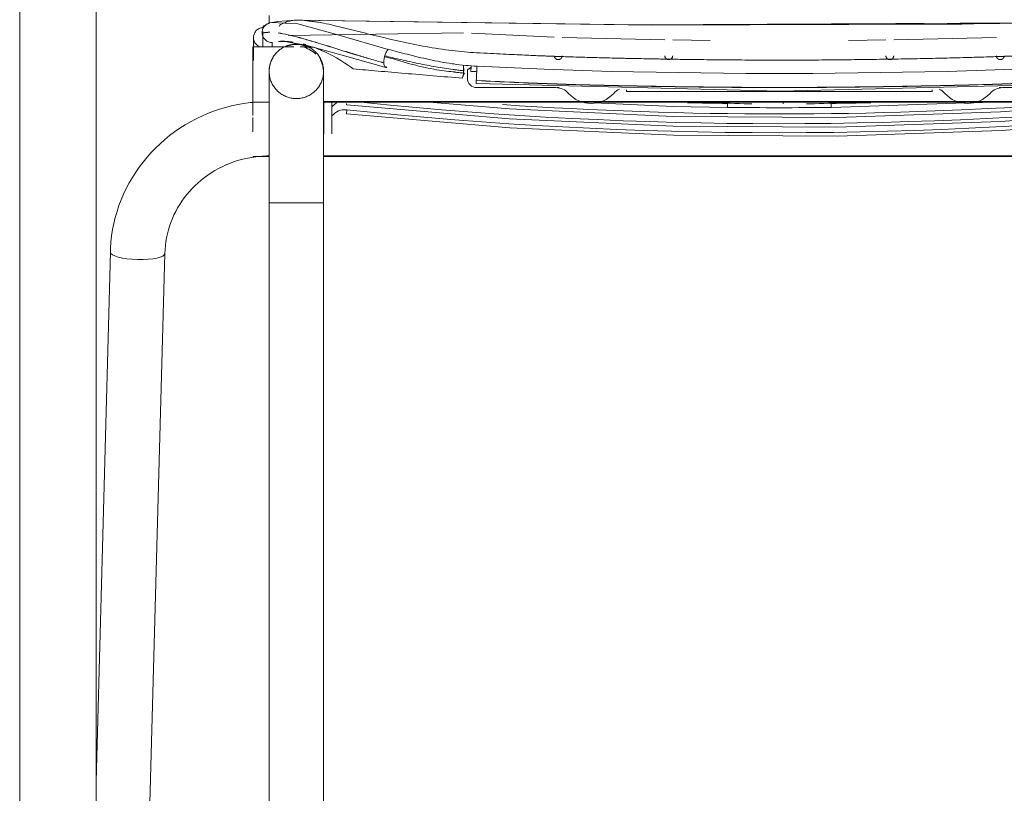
# Model space of a CAD drawing. Header units: metres. Extents: x 3.7 to 90.5, y -1.7 to 14.3.
# Tile 79 of 172: x 37.384 to 37.758, y 3.174 to 3.468. Entities that reach past the tile are written whole.
import ezdxf

# ---------------------------------------------------------------- set-up
doc = ezdxf.new("R2010")
doc.units = ezdxf.units.M
doc.layers.add('I-FURN', color=7, linetype='Continuous', lineweight=18)

# ---------------------------------------------------------------- blocks, each defined once
blk = doc.blocks.new('ConjuntoParaAlunoTamanho6 - CJA06_ConjuntoParaAlunoTamanho6-V7-Corte 1')
at = {"layer": 'I-FURN'}
for p, q in [((37.75463, 3.46652), (37.62054, 3.46583)), ((37.47297, 3.46111), (37.47295, 3.45754)), ((37.45075, 3.4048), (37.45189, 3.40586)), ((37.47889, 3.3982), (37.47889, 3.0202)), ((37.48028, 3.3982), (37.47889, 3.3982)), ((37.49959, 3.3982), (37.4982, 3.3982)), ((37.49959, 3.0202), (37.49959, 3.3982))]:
    blk.add_line(p, q, dxfattribs=at)
at = {"layer": 'I-FURN', "flags": 128}
for points in [[(37.47889, 3.46638), (37.47889, 3.46735), (37.47889, 3.46929), (37.47889, 3.46936)], [(37.74212, 3.46615), (37.73655, 3.46608), (37.62426, 3.46578)], [(37.47274, 3.43642), (37.47171, 3.43632), (37.46933, 3.436), (37.46697, 3.43558), (37.46462, 3.43507), (37.4623, 3.43448), (37.46, 3.43379), (37.45774, 3.43301), (37.4555, 3.43215), (37.4533, 3.4312), (37.45115, 3.43017), (37.44903, 3.42905), (37.44696, 3.42785), (37.44495, 3.42657), (37.44298, 3.42521), (37.44107, 3.42378), (37.43923, 3.42228), (37.43744, 3.4207), (37.43572, 3.41905), (37.43407, 3.41734), (37.43249, 3.41556), (37.43098, 3.41372), (37.42955, 3.41183), (37.42819, 3.40988), (37.42692, 3.40787), (37.42573, 3.40582), (37.42463, 3.40372), (37.42361, 3.40158), (37.42269, 3.3994), (37.42185, 3.39719), (37.4211, 3.39494), (37.42045, 3.39267), (37.41989, 3.39037), (37.41943, 3.38805), (37.41906, 3.38572), (37.41879, 3.38337), (37.41862, 3.38101), (37.41856, 3.37956)], [(37.46253, 3.41265), (37.46391, 3.41322), (37.46539, 3.41377)], [(37.47889, 3.41061), (37.47889, 3.40867), (37.47889, 3.4067), (37.47889, 3.40473), (37.47889, 3.40274), (37.47889, 3.40074), (37.47889, 3.39874), (37.47889, 3.3982)], [(37.49959, 3.3982), (37.49959, 3.4002), (37.49959, 3.4022), (37.49959, 3.40419), (37.49959, 3.40617), (37.49959, 3.40814), (37.49959, 3.41009), (37.49959, 3.41109)]]:
    blk.add_lwpolyline(points, dxfattribs=at)
at = {"layer": 'I-FURN'}
for points in [[(37.47297, 3.46084), (37.47294, 3.46133), (37.47308, 3.46232), (37.47383, 3.46361), (37.47502, 3.46452), (37.47599, 3.46477), (37.47647, 3.4648)], [(37.47294, 3.45754), (37.47295, 3.45864), (37.47296, 3.45974), (37.47297, 3.46084)], [(37.47298, 3.46079), (37.47296, 3.45971), (37.47295, 3.45862), (37.47294, 3.45754)], [(37.47547, 3.45752), (37.47501, 3.45768), (37.47416, 3.45818), (37.47326, 3.45935), (37.473, 3.46031), (37.47298, 3.46079)], [(37.47642, 3.46415), (37.47628, 3.46369), (37.47622, 3.4632), (37.47625, 3.46271)], [(37.47625, 3.46271), (37.47631, 3.46272), (37.47636, 3.46274), (37.47641, 3.46275)], [(37.47642, 3.4627), (37.47636, 3.46269), (37.47631, 3.46267), (37.47626, 3.46266)], [(37.47626, 3.46266), (37.47628, 3.46235), (37.47634, 3.46204), (37.47643, 3.46175)]]:
    blk.add_open_spline(points, degree=3, dxfattribs=at)
blk = doc.blocks.new('ConjuntoParaAlunoTamanho6 - CJA06_ConjuntoParaAlunoTamanho6-V11-Corte 1')
at = {"layer": 'I-FURN'}
for p, q in [((37.38412, 3.73726), (37.38412, 3.06245)), ((37.38412, 3.73726), (37.38412, 3.06245)), ((37.41312, 3.06263), (37.41312, 3.72893)), ((37.41312, 3.63085), (37.41312, 3.06263)), ((37.47906, 3.46657), (37.47872, 3.46646)), ((37.47297, 3.46111), (37.47293, 3.45234)), ((37.48615, 3.46187), (37.55274, 3.46286)), ((37.58724, 3.46117), (37.55574, 3.4627)), ((37.62924, 3.46015), (37.59024, 3.46106)), ((37.75524, 3.46106), (37.71624, 3.46015)), ((37.48824, 3.45754), (37.47274, 3.45754)), ((37.47274, 3.45754), (37.47274, 3.44695)), ((37.4951, 3.45754), (37.49064, 3.45754)), ((37.49557, 3.45739), (37.49231, 3.45739)), ((37.64645, 3.45994), (37.63224, 3.46011)), ((37.69903, 3.45994), (37.71324, 3.46011)), ((37.55274, 3.44694), (37.55274, 3.45024)), ((37.47274, 3.44695), (37.47274, 3.43654)), ((37.47889, 3.44808), (37.47889, 3.4345)), ((37.49959, 3.4345), (37.49959, 3.44808)), ((37.61466, 3.44051), (37.61466, 3.44115)), ((37.61466, 3.44051), (37.73082, 3.44051)), ((37.73082, 3.44115), (37.73082, 3.44051)), ((37.47274, 3.43684), (37.47274, 3.43139)), ((37.47274, 3.43654), (37.4789, 3.43654)), ((37.49958, 3.43669), (37.8459, 3.43669)), ((37.49958, 3.43654), (37.8459, 3.43654)), ((37.50274, 3.4347), (37.50274, 3.43654)), ((37.50274, 3.43127), (37.50274, 3.4347)), ((37.59684, 3.43654), (37.59923, 3.43643)), ((37.66116, 3.43586), (37.66235, 3.43586)), ((37.68313, 3.43586), (37.68432, 3.43586)), ((37.69248, 3.43451), (37.74344, 3.43617)), ((37.74533, 3.43623), (37.75463, 3.43654)), ((37.47274, 3.43062), (37.47274, 3.42631)), ((37.47274, 3.42631), (37.47274, 3.42517)), ((37.47274, 3.41589), (37.4789, 3.41589)), ((37.49958, 3.41604), (37.8459, 3.41604)), ((37.49958, 3.41589), (37.8459, 3.41589)), ((37.47889, 3.3982), (37.47889, 3.0202)), ((37.48924, 3.3982), (37.47889, 3.3982)), ((37.49959, 3.3982), (37.48924, 3.3982)), ((37.49959, 3.0202), (37.49959, 3.3982)), ((37.41856, 3.37956), (37.41312, 3.17835)), ((37.42958, 3.02156), (37.43925, 3.379))]:
    blk.add_line(p, q, dxfattribs=at)
at = {"layer": 'I-FURN', "flags": 128}
for points in [[(37.47889, 3.46638), (37.47889, 3.46735), (37.47889, 3.46929), (37.47889, 3.46936)], [(37.47906, 3.46657), (37.48151, 3.46704), (37.48194, 3.46708)], [(37.47988, 3.46671), (37.48979, 3.46626), (37.50498, 3.46213), (37.52412, 3.45654)], [(37.8635, 3.46709), (37.61934, 3.46582), (37.48889, 3.46759), (37.48203, 3.46709)], [(37.85679, 3.46763), (37.73655, 3.46608), (37.62426, 3.46578), (37.48867, 3.46762)], [(37.47889, 3.4482), (37.4789, 3.44862), (37.47892, 3.44903), (37.47897, 3.44944), (37.47902, 3.44985), (37.4791, 3.45026), (37.47919, 3.45066), (37.47929, 3.45106), (37.47942, 3.45146), (37.47955, 3.45185), (37.47971, 3.45224), (37.47988, 3.45261), (37.48006, 3.45298), (37.48026, 3.45335), (37.48047, 3.4537), (37.4807, 3.45405), (37.48094, 3.45439), (37.48119, 3.45471), (37.48146, 3.45503), (37.48174, 3.45533), (37.48203, 3.45563), (37.48233, 3.45591), (37.48265, 3.45618), (37.48297, 3.45644), (37.48331, 3.45668), (37.48365, 3.45691), (37.484, 3.45713), (37.48436, 3.45733), (37.48473, 3.45752), (37.48511, 3.45769), (37.48549, 3.45785), (37.48588, 3.45799), (37.48627, 3.45812), (37.48667, 3.45823), (37.48708, 3.45833), (37.48748, 3.4584), (37.48789, 3.45847), (37.4883, 3.45851), (37.48872, 3.45854), (37.48913, 3.45855), (37.48924, 3.45855)], [(37.48243, 3.45959), (37.48485, 3.45955), (37.49279, 3.45812), (37.50668, 3.45432), (37.52321, 3.4497)], [(37.48924, 3.45855), (37.48966, 3.45855), (37.49007, 3.45852), (37.49048, 3.45848), (37.49089, 3.45842), (37.4913, 3.45835), (37.4917, 3.45826), (37.4921, 3.45815), (37.4925, 3.45803), (37.49289, 3.45789), (37.49327, 3.45774), (37.49365, 3.45757), (37.49402, 3.45739), (37.49438, 3.45719), (37.49474, 3.45697), (37.49509, 3.45675), (37.49542, 3.45651), (37.49575, 3.45625), (37.49607, 3.45599), (37.49637, 3.45571), (37.49667, 3.45542), (37.49695, 3.45511), (37.49722, 3.4548), (37.49748, 3.45447), (37.49772, 3.45414), (37.49795, 3.4538), (37.49817, 3.45344), (37.49837, 3.45308), (37.49856, 3.45271), (37.49873, 3.45234), (37.49889, 3.45196), (37.49903, 3.45157), (37.49916, 3.45117), (37.49927, 3.45077), (37.49936, 3.45037), (37.49944, 3.44996), (37.4995, 3.44955), (37.49955, 3.44914), (37.49958, 3.44873), (37.49959, 3.44832), (37.49959, 3.4482)], [(37.59024, 3.45414), (37.59024, 3.45408), (37.59024, 3.45402), (37.59023, 3.45396), (37.59022, 3.4539), (37.59021, 3.45384), (37.5902, 3.45378), (37.59018, 3.45372), (37.59017, 3.45367), (37.59015, 3.45361), (37.59012, 3.45355), (37.5901, 3.4535), (37.59007, 3.45345), (37.59004, 3.45339), (37.59001, 3.45334), (37.58998, 3.45329), (37.58994, 3.45324), (37.58991, 3.4532), (37.58987, 3.45315), (37.58983, 3.45311), (37.58979, 3.45306), (37.58974, 3.45302), (37.5897, 3.45298), (37.58965, 3.45295), (37.5896, 3.45291), (37.58955, 3.45288), (37.5895, 3.45285), (37.58945, 3.45282), (37.58939, 3.45279), (37.58934, 3.45276), (37.58928, 3.45274), (37.58923, 3.45272), (37.58917, 3.4527), (37.58911, 3.45269), (37.58906, 3.45267), (37.589, 3.45266), (37.58894, 3.45265), (37.58888, 3.45265), (37.58882, 3.45264), (37.58876, 3.45264), (37.5887, 3.45264), (37.58864, 3.45264), (37.58858, 3.45265), (37.58852, 3.45266), (37.58846, 3.45267), (37.5884, 3.45268), (37.58834, 3.45269), (37.58828, 3.45271), (37.58823, 3.45273), (37.58817, 3.45275), (37.58812, 3.45278), (37.58806, 3.4528), (37.58801, 3.45283), (37.58796, 3.45286), (37.58791, 3.45289), (37.58786, 3.45293), (37.58781, 3.45296), (37.58776, 3.453), (37.58772, 3.45304), (37.58768, 3.45308), (37.58764, 3.45313), (37.5876, 3.45317), (37.58756, 3.45322), (37.58752, 3.45327), (37.58749, 3.45331), (37.58746, 3.45337), (37.58743, 3.45342), (37.5874, 3.45347), (37.58737, 3.45353), (37.58735, 3.45358), (37.58733, 3.45364), (37.58731, 3.45369), (37.58729, 3.45375), (37.58728, 3.45381), (37.58727, 3.45387), (37.58726, 3.45393), (37.58725, 3.45399), (37.58724, 3.45405), (37.58724, 3.45411), (37.58724, 3.45414)], [(37.63224, 3.45414), (37.63224, 3.45408), (37.63224, 3.45402), (37.63223, 3.45396), (37.63222, 3.4539), (37.63221, 3.45384), (37.6322, 3.45378), (37.63218, 3.45372), (37.63217, 3.45367), (37.63215, 3.45361), (37.63212, 3.45355), (37.6321, 3.4535), (37.63207, 3.45345), (37.63204, 3.45339), (37.63201, 3.45334), (37.63198, 3.45329), (37.63194, 3.45324), (37.63191, 3.4532), (37.63187, 3.45315), (37.63183, 3.45311), (37.63179, 3.45306), (37.63174, 3.45302), (37.6317, 3.45298), (37.63165, 3.45295), (37.6316, 3.45291), (37.63155, 3.45288), (37.6315, 3.45285), (37.63145, 3.45282), (37.63139, 3.45279), (37.63134, 3.45276), (37.63128, 3.45274), (37.63123, 3.45272), (37.63117, 3.4527), (37.63111, 3.45269), (37.63106, 3.45267), (37.631, 3.45266), (37.63094, 3.45265), (37.63088, 3.45265), (37.63082, 3.45264), (37.63076, 3.45264), (37.6307, 3.45264), (37.63064, 3.45264), (37.63058, 3.45265), (37.63052, 3.45266), (37.63046, 3.45267), (37.6304, 3.45268), (37.63034, 3.45269), (37.63028, 3.45271), (37.63023, 3.45273), (37.63017, 3.45275), (37.63012, 3.45278), (37.63006, 3.4528), (37.63001, 3.45283), (37.62996, 3.45286), (37.62991, 3.45289), (37.62986, 3.45293), (37.62981, 3.45296), (37.62976, 3.453), (37.62972, 3.45304), (37.62968, 3.45308), (37.62964, 3.45313), (37.6296, 3.45317), (37.62956, 3.45322), (37.62952, 3.45327), (37.62949, 3.45331), (37.62946, 3.45337), (37.62943, 3.45342), (37.6294, 3.45347), (37.62937, 3.45353), (37.62935, 3.45358), (37.62933, 3.45364), (37.62931, 3.45369), (37.62929, 3.45375), (37.62928, 3.45381), (37.62927, 3.45387), (37.62926, 3.45393), (37.62925, 3.45399), (37.62924, 3.45405), (37.62924, 3.45411), (37.62924, 3.45414)], [(37.71624, 3.45414), (37.71624, 3.45408), (37.71624, 3.45402), (37.71623, 3.45396), (37.71622, 3.4539), (37.71621, 3.45384), (37.7162, 3.45378), (37.71618, 3.45372), (37.71617, 3.45367), (37.71615, 3.45361), (37.71612, 3.45355), (37.7161, 3.4535), (37.71607, 3.45345), (37.71604, 3.45339), (37.71601, 3.45334), (37.71598, 3.45329), (37.71594, 3.45324), (37.71591, 3.4532), (37.71587, 3.45315), (37.71583, 3.45311), (37.71579, 3.45306), (37.71574, 3.45302), (37.7157, 3.45298), (37.71565, 3.45295), (37.7156, 3.45291), (37.71555, 3.45288), (37.7155, 3.45285), (37.71545, 3.45282), (37.71539, 3.45279), (37.71534, 3.45276), (37.71528, 3.45274), (37.71523, 3.45272), (37.71517, 3.4527), (37.71511, 3.45269), (37.71506, 3.45267), (37.715, 3.45266), (37.71494, 3.45265), (37.71488, 3.45265), (37.71482, 3.45264), (37.71476, 3.45264), (37.7147, 3.45264), (37.71464, 3.45264), (37.71458, 3.45265), (37.71452, 3.45266), (37.71446, 3.45267), (37.7144, 3.45268), (37.71434, 3.45269), (37.71428, 3.45271), (37.71423, 3.45273), (37.71417, 3.45275), (37.71412, 3.45278), (37.71406, 3.4528), (37.71401, 3.45283), (37.71396, 3.45286), (37.71391, 3.45289), (37.71386, 3.45293), (37.71381, 3.45296), (37.71376, 3.453), (37.71372, 3.45304), (37.71368, 3.45308), (37.71364, 3.45313), (37.7136, 3.45317), (37.71356, 3.45322), (37.71352, 3.45327), (37.71349, 3.45331), (37.71346, 3.45337), (37.71343, 3.45342), (37.7134, 3.45347), (37.71337, 3.45353), (37.71335, 3.45358), (37.71333, 3.45364), (37.71331, 3.45369), (37.71329, 3.45375), (37.71328, 3.45381), (37.71327, 3.45387), (37.71326, 3.45393), (37.71325, 3.45399), (37.71324, 3.45405), (37.71324, 3.45411), (37.71324, 3.45414)], [(37.75824, 3.45414), (37.75824, 3.45408), (37.75824, 3.45402), (37.75823, 3.45396), (37.75822, 3.4539), (37.75821, 3.45384), (37.7582, 3.45378), (37.75818, 3.45372), (37.75817, 3.45367), (37.75815, 3.45361), (37.75812, 3.45355), (37.7581, 3.4535), (37.75807, 3.45345), (37.75804, 3.45339), (37.75801, 3.45334), (37.75798, 3.45329), (37.75794, 3.45324), (37.75791, 3.4532), (37.75787, 3.45315), (37.75783, 3.45311), (37.75779, 3.45306), (37.75774, 3.45302), (37.7577, 3.45298), (37.75765, 3.45295), (37.7576, 3.45291), (37.75755, 3.45288), (37.7575, 3.45285), (37.75745, 3.45282), (37.75739, 3.45279), (37.75734, 3.45276), (37.75728, 3.45274), (37.75723, 3.45272), (37.75717, 3.4527), (37.75711, 3.45269), (37.75706, 3.45267), (37.757, 3.45266), (37.75694, 3.45265), (37.75688, 3.45265), (37.75682, 3.45264), (37.75676, 3.45264), (37.7567, 3.45264), (37.75664, 3.45264), (37.75658, 3.45265), (37.75652, 3.45266), (37.75646, 3.45267), (37.7564, 3.45268), (37.75634, 3.45269), (37.75628, 3.45271), (37.75623, 3.45273), (37.75617, 3.45275), (37.75612, 3.45278), (37.75606, 3.4528), (37.75601, 3.45283), (37.75596, 3.45286), (37.75591, 3.45289), (37.75586, 3.45293), (37.75581, 3.45296), (37.75576, 3.453), (37.75572, 3.45304), (37.75568, 3.45308), (37.75564, 3.45313), (37.7556, 3.45317), (37.75556, 3.45322), (37.75552, 3.45327), (37.75549, 3.45331), (37.75546, 3.45337), (37.75543, 3.45342), (37.7554, 3.45347), (37.75537, 3.45353), (37.75535, 3.45358), (37.75533, 3.45364), (37.75531, 3.45369), (37.75529, 3.45375), (37.75528, 3.45381), (37.75527, 3.45387), (37.75526, 3.45393), (37.75525, 3.45399), (37.75524, 3.45405), (37.75524, 3.45411), (37.75524, 3.45414)], [(37.55274, 3.44694), (37.55274, 3.44769), (37.55274, 3.44844), (37.55274, 3.44919), (37.55274, 3.44994)], [(37.55789, 3.45015), (37.58339, 3.44897), (37.60891, 3.44819), (37.63444, 3.4477), (37.65997, 3.44743), (37.68551, 3.44743), (37.71104, 3.4477), (37.73657, 3.44819), (37.76209, 3.44897), (37.7876, 3.45015)], [(37.47889, 3.4482), (37.47889, 3.44816), (37.47889, 3.44804), (37.47889, 3.44785), (37.47889, 3.44757), (37.47889, 3.44721), (37.47889, 3.44677), (37.47889, 3.44626), (37.47889, 3.44567), (37.47889, 3.445), (37.47889, 3.44426), (37.47889, 3.44344), (37.47889, 3.44255), (37.47889, 3.4416), (37.47889, 3.44057), (37.47889, 3.43947), (37.47889, 3.43831), (37.47889, 3.43708), (37.47889, 3.43579), (37.47889, 3.43445), (37.47889, 3.43304), (37.47889, 3.43158), (37.47889, 3.43006), (37.47889, 3.4285), (37.47889, 3.42688), (37.47889, 3.42522), (37.47889, 3.42352), (37.47889, 3.42177), (37.47889, 3.41999), (37.47889, 3.41817), (37.47889, 3.41632), (37.47889, 3.41444), (37.47889, 3.41254), (37.47889, 3.41061), (37.47889, 3.40867), (37.47889, 3.4067), (37.47889, 3.40473), (37.47889, 3.40274), (37.47889, 3.40074), (37.47889, 3.39874), (37.47889, 3.3982)], [(37.47889, 3.44808), (37.47889, 3.44818), (37.47889, 3.4482)], [(37.48924, 3.43785), (37.48883, 3.43786), (37.48841, 3.43789), (37.488, 3.43793), (37.48759, 3.43799), (37.48718, 3.43806), (37.48678, 3.43815), (37.48638, 3.43826), (37.48599, 3.43838), (37.4856, 3.43852), (37.48521, 3.43867), (37.48483, 3.43884), (37.48446, 3.43902), (37.4841, 3.43922), (37.48374, 3.43944), (37.4834, 3.43966), (37.48306, 3.4399), (37.48273, 3.44016), (37.48242, 3.44042), (37.48211, 3.4407), (37.48182, 3.44099), (37.48153, 3.4413), (37.48126, 3.44161), (37.48101, 3.44193), (37.48076, 3.44227), (37.48053, 3.44261), (37.48032, 3.44297), (37.48011, 3.44333), (37.47993, 3.4437), (37.47975, 3.44407), (37.47959, 3.44445), (37.47945, 3.44484), (37.47933, 3.44524), (37.47921, 3.44564), (37.47912, 3.44604), (37.47904, 3.44645), (37.47898, 3.44685), (37.47893, 3.44727), (37.4789, 3.44768), (37.47889, 3.44809), (37.47889, 3.4482)], [(37.49959, 3.4482), (37.49958, 3.44779), (37.49956, 3.44738), (37.49952, 3.44697), (37.49946, 3.44656), (37.49938, 3.44615), (37.49929, 3.44574), (37.49919, 3.44534), (37.49907, 3.44495), (37.49893, 3.44456), (37.49877, 3.44417), (37.49861, 3.4438), (37.49842, 3.44343), (37.49822, 3.44306), (37.49801, 3.44271), (37.49778, 3.44236), (37.49754, 3.44202), (37.49729, 3.4417), (37.49702, 3.44138), (37.49674, 3.44107), (37.49645, 3.44078), (37.49615, 3.4405), (37.49584, 3.44023), (37.49551, 3.43997), (37.49518, 3.43973), (37.49483, 3.4395), (37.49448, 3.43928), (37.49412, 3.43908), (37.49375, 3.43889), (37.49337, 3.43872), (37.49299, 3.43856), (37.4926, 3.43842), (37.49221, 3.43829), (37.49181, 3.43818), (37.49141, 3.43808), (37.491, 3.43801), (37.49059, 3.43794), (37.49018, 3.4379), (37.48977, 3.43787), (37.48935, 3.43786), (37.48924, 3.43785)], [(37.49959, 3.4482), (37.49959, 3.44816), (37.49959, 3.44808)], [(37.49959, 3.3982), (37.49959, 3.4002), (37.49959, 3.4022), (37.49959, 3.40419), (37.49959, 3.40617), (37.49959, 3.40814), (37.49959, 3.41009), (37.49959, 3.41202), (37.49959, 3.41393), (37.49959, 3.41582), (37.49959, 3.41768), (37.49959, 3.4195), (37.49959, 3.42129), (37.49959, 3.42305), (37.49959, 3.42476), (37.49959, 3.42644), (37.49959, 3.42806), (37.49959, 3.42964), (37.49959, 3.43117), (37.49959, 3.43265), (37.49959, 3.43407), (37.49959, 3.43544), (37.49959, 3.43674), (37.49959, 3.43798), (37.49959, 3.43916), (37.49959, 3.44028), (37.49959, 3.44132), (37.49959, 3.4423), (37.49959, 3.44321), (37.49959, 3.44404), (37.49959, 3.44481), (37.49959, 3.44549), (37.49959, 3.44611), (37.49959, 3.44664), (37.49959, 3.4471), (37.49959, 3.44748), (37.49959, 3.44778), (37.49959, 3.448), (37.49959, 3.44814), (37.49959, 3.4482), (37.49959, 3.4482)], [(37.55424, 3.44893), (37.55424, 3.44807), (37.55424, 3.44722), (37.55424, 3.44636), (37.55424, 3.4455)], [(37.55756, 3.44354), (37.67304, 3.4407), (37.78682, 3.44348), (37.78793, 3.44354)], [(37.55774, 3.442), (37.56526, 3.442), (37.57278, 3.442), (37.5803, 3.442), (37.58782, 3.442)], [(37.75766, 3.442), (37.76518, 3.442), (37.7727, 3.442), (37.78022, 3.442), (37.78774, 3.442)], [(37.47393, 3.43654), (37.47171, 3.43632), (37.46933, 3.436), (37.46697, 3.43558), (37.46462, 3.43507), (37.4623, 3.43448), (37.46, 3.43379), (37.45774, 3.43301), (37.4555, 3.43215), (37.4533, 3.4312), (37.45115, 3.43017), (37.44903, 3.42905), (37.44696, 3.42785), (37.44495, 3.42657), (37.44298, 3.42521), (37.44107, 3.42378), (37.43923, 3.42228), (37.43744, 3.4207), (37.43572, 3.41905), (37.43407, 3.41734), (37.43249, 3.41556), (37.43098, 3.41372), (37.42955, 3.41183), (37.42819, 3.40988), (37.42692, 3.40787), (37.42573, 3.40582), (37.42463, 3.40372), (37.42361, 3.40158), (37.42269, 3.3994), (37.42185, 3.39719), (37.4211, 3.39494), (37.42045, 3.39267), (37.41989, 3.39037), (37.41943, 3.38805), (37.41906, 3.38572), (37.41879, 3.38337), (37.41862, 3.38101), (37.41856, 3.37956)], [(37.49974, 3.43654), (37.49974, 3.43401), (37.49974, 3.4294), (37.49974, 3.42479)], [(37.50827, 3.43553), (37.57026, 3.43019), (37.63242, 3.42733), (37.69464, 3.42696), (37.75682, 3.42908), (37.81887, 3.43369), (37.83721, 3.43553)], [(37.53966, 3.43654), (37.57026, 3.4339), (37.63242, 3.43104), (37.69464, 3.43067), (37.75682, 3.43279), (37.807, 3.43652)], [(37.60253, 3.43628), (37.63242, 3.4349), (37.653, 3.43451)], [(37.50274, 3.42479), (37.50274, 3.42988), (37.50274, 3.43127)], [(37.50827, 3.4321), (37.57032, 3.42676), (37.63254, 3.42391), (37.69483, 3.42354), (37.75708, 3.42567), (37.81919, 3.43029), (37.83721, 3.4321)], [(37.43925, 3.379), (37.43933, 3.38051), (37.43946, 3.38201), (37.43966, 3.3835), (37.43991, 3.38499), (37.44023, 3.38647), (37.44061, 3.38793), (37.44105, 3.38938), (37.44156, 3.39081), (37.44212, 3.39223), (37.44273, 3.39362), (37.44341, 3.39498), (37.44414, 3.39632), (37.44493, 3.39764), (37.44577, 3.39892), (37.44667, 3.40017), (37.44761, 3.40138), (37.44861, 3.40256), (37.44966, 3.4037), (37.45075, 3.4048), (37.45189, 3.40586), (37.45308, 3.40688), (37.45431, 3.40785), (37.45557, 3.40877), (37.45688, 3.40964), (37.45822, 3.41046), (37.4596, 3.41123), (37.461, 3.41195), (37.46244, 3.41261), (37.46391, 3.41322), (37.46539, 3.41377), (37.46691, 3.41426), (37.46844, 3.41469), (37.46999, 3.41507), (37.47155, 3.41538), (37.47313, 3.41564), (37.47472, 3.41583), (37.47631, 3.41596), (37.47791, 3.41603), (37.47889, 3.41604)]]:
    blk.add_lwpolyline(points, dxfattribs=at)
at = {"layer": 'I-FURN'}
for centre, major_axis, ratio, start_param, end_param in [((37.48924, 3.44808), (0.01035, 0), 0.997564, 1.570796, 1.990094), ((37.48924, 3.44808), (0.01035, 0), 0.997564, 1.151498, 1.570796), ((37.48924, 3.44808), (0.01035, 0), 0.997564, 2.617994, 3.141593), ((37.48924, 3.44808), (0.01035, 0), 0.997564, 0, 0.523599), ((37.55982, 3.48281), (-0.06341, 0.00336), 0.548266, 1.487934, 1.491642), ((37.55928, 3.47027), (-0.07487, 0.00599), 0.309426, 1.508078, 1.5135), ((37.55974, 3.48316), (-0.06192, 0.00318), 0.566961, 1.529816, 1.535218), ((37.55774, 3.4455), (0.0035, 0), 0.999968, 3.141593, 4.712389), ((37.58782, 3.4355), (-0.0065, 0), 0.999968, 3.87132, 4.712389), ((37.75766, 3.4355), (0.0065, 0), 0.999968, 1.570796, 2.411865), ((37.60124, 3.4475), (0.0115, 0), 0.999968, 3.87132, 5.553458), ((37.61466, 3.4355), (0.0065, 0), 0.999968, 1.991331, 2.411865), ((37.73082, 3.4355), (0.0065, 0), 0.999968, 0.729728, 1.150262), ((37.74424, 3.4475), (0.0115, 0), 0.999968, 3.87132, 5.553458), ((37.50774, 3.43055), (0.0065, 0), 0.999968, 1.965804, 2.448433), ((37.50843, 3.43702), (0.00016, 0.00149), 0.000842, 3.141593, 3.919071), ((37.67274, 4.98239), (1.55414, 0), 0.999968, 4.610761, 4.813821), ((37.67277, 4.9861), (1.55414, 0), 0.999968, 4.644606, 4.780171), ((37.67274, 4.98996), (1.55414, 0), 0.999968, 4.689967, 4.699702), ((37.65302, 3.43601), (0.00002, 0.0015), 0.000101, 3.141593, 4.704425), ((37.67274, 4.98997), (1.55564, 0), 0.999968, 4.699702, 4.725076), ((37.67274, 4.98996), (1.55414, 0), 0.999968, 4.725076, 4.734811), ((37.69246, 3.43601), (-0.00002, 0.0015), 0.000101, 1.57876, 3.141593), ((37.50774, 3.42711), (0.0065, 0), 0.999968, 1.46498, 2.448433), ((37.50843, 3.43359), (0.00016, 0.00149), 0.000841, 3.141593, 4.704469), ((37.67274, 4.98055), (1.55572, 0), 0.999968, 4.606573, 4.818205), ((37.42891, 3.37928), (-0.01035, 0.00028), 0.252823, 0, 0.006843), ((37.42891, 3.37928), (-0.01035, 0.00028), 0.252823, 0.006843, 1.577639), ((37.42891, 3.37928), (-0.01035, 0.00028), 0.252823, 1.577639, 3.148435)]:
    blk.add_ellipse(centre, major_axis=major_axis, ratio=ratio, start_param=start_param, end_param=end_param, dxfattribs=at)
for points in [[(37.47297, 3.46084), (37.47294, 3.46133), (37.47308, 3.46232), (37.47383, 3.46361), (37.47502, 3.46452), (37.47599, 3.46477), (37.47647, 3.4648)], [(37.48274, 3.46527), (37.48274, 3.46541), (37.48289, 3.46571), (37.48358, 3.46618), (37.48466, 3.46666), (37.48575, 3.46705), (37.48638, 3.46722)], [(37.47294, 3.45754), (37.47295, 3.45864), (37.47296, 3.45974), (37.47297, 3.46084)], [(37.47298, 3.46079), (37.47296, 3.45971), (37.47295, 3.45862), (37.47294, 3.45754)], [(37.47547, 3.45752), (37.47501, 3.45768), (37.47416, 3.45818), (37.47326, 3.45935), (37.473, 3.46031), (37.47298, 3.46079)], [(37.47625, 3.46271), (37.47631, 3.46272), (37.47641, 3.46275), (37.47652, 3.46278), (37.47658, 3.46279)], [(37.47658, 3.46274), (37.47652, 3.46273), (37.47641, 3.4627), (37.47631, 3.46267), (37.47626, 3.46266)], [(37.47626, 3.46266), (37.47629, 3.46218), (37.47654, 3.46122), (37.47742, 3.46004), (37.47866, 3.45928), (37.4796, 3.45913), (37.48006, 3.45915)], [(37.47648, 3.46328), (37.47648, 3.46278), (37.47649, 3.46227), (37.47649, 3.46176)], [(37.47658, 3.46279), (37.47732, 3.46298), (37.47817, 3.46307), (37.47912, 3.46307)], [(37.47917, 3.46302), (37.4782, 3.46302), (37.47733, 3.46293), (37.47658, 3.46274)], [(37.48231, 3.46281), (37.48464, 3.46249), (37.48738, 3.46185), (37.49041, 3.46103)], [(37.4861, 3.46206), (37.48474, 3.46236), (37.48348, 3.4626), (37.48231, 3.46277)], [(37.49041, 3.46098), (37.4889, 3.46139), (37.48745, 3.46176), (37.4861, 3.46206)], [(37.49259, 3.46038), (37.49184, 3.46059), (37.49112, 3.46079), (37.49041, 3.46098)], [(37.48006, 3.45915), (37.48011, 3.45917), (37.48016, 3.45918), (37.48021, 3.4592)], [(37.49285, 3.45839), (37.49251, 3.4585), (37.49217, 3.4586), (37.49184, 3.4587)], [(37.49969, 3.45825), (37.49885, 3.45851), (37.49803, 3.45876), (37.49723, 3.459)], [(37.49968, 3.4583), (37.50065, 3.458), (37.50165, 3.45769), (37.50266, 3.45737)], [(37.50575, 3.45637), (37.50365, 3.45702), (37.50163, 3.45765), (37.49969, 3.45825)], [(37.49442, 3.45634), (37.49527, 3.45592), (37.49602, 3.45537), (37.49669, 3.45473)], [(37.51222, 3.45438), (37.51, 3.45505), (37.50784, 3.45572), (37.50575, 3.45637)], [(37.51221, 3.45443), (37.51386, 3.45393), (37.51722, 3.45293), (37.52069, 3.45193), (37.52246, 3.45144)], [(37.52246, 3.4514), (37.52069, 3.45189), (37.51722, 3.45289), (37.51387, 3.45389), (37.51222, 3.45438)], [(37.52246, 3.45144), (37.52244, 3.45186), (37.5225, 3.4528), (37.52286, 3.45429), (37.52343, 3.45564), (37.52389, 3.45629), (37.52412, 3.45653)], [(37.5256, 3.45341), (37.52473, 3.45363), (37.52386, 3.45385), (37.523, 3.45406)], [(37.52301, 3.45371), (37.52388, 3.45349), (37.52475, 3.45328), (37.52564, 3.45306)], [(37.52412, 3.45654), (37.5253, 3.45623), (37.52769, 3.4556), (37.53013, 3.45498), (37.53136, 3.45468)], [(37.53239, 3.45188), (37.53123, 3.45213), (37.52894, 3.45264), (37.52671, 3.45316), (37.5256, 3.45341)], [(37.53136, 3.45468), (37.53411, 3.45397), (37.53972, 3.45261), (37.54548, 3.45152), (37.54839, 3.45109)], [(37.54839, 3.45609), (37.54995, 3.4559), (37.55308, 3.45557), (37.5562, 3.45536), (37.55774, 3.45528)], [(37.52368, 3.44976), (37.52351, 3.44968), (37.52319, 3.44965), (37.52281, 3.44993), (37.52255, 3.45052), (37.52247, 3.45109), (37.52246, 3.4514)], [(37.52302, 3.44994), (37.52324, 3.44988), (37.52346, 3.44982), (37.52368, 3.44976)], [(37.52564, 3.45306), (37.52619, 3.45288), (37.52731, 3.45253), (37.52897, 3.45201), (37.53064, 3.45151), (37.53177, 3.45121), (37.53234, 3.45107)], [(37.53234, 3.45107), (37.5339, 3.45066), (37.53696, 3.44991), (37.5416, 3.44896), (37.54553, 3.44835), (37.54771, 3.44813), (37.54869, 3.44806)], [(37.54223, 3.44991), (37.54112, 3.45011), (37.53891, 3.45053), (37.53562, 3.45118), (37.53346, 3.45164), (37.53239, 3.45188)], [(37.54878, 3.4489), (37.54768, 3.44905), (37.5455, 3.44936), (37.54332, 3.44972), (37.54223, 3.44991)], [(37.54839, 3.45109), (37.5485, 3.45107), (37.54871, 3.45104), (37.54893, 3.45101), (37.54904, 3.451)], [(37.54904, 3.451), (37.5505, 3.45079), (37.55345, 3.45044), (37.55641, 3.45022), (37.55789, 3.45015)], [(37.5528, 3.44949), (37.55281, 3.44938), (37.55284, 3.44914), (37.5529, 3.44879), (37.55295, 3.44854), (37.55297, 3.44842)], [(37.55789, 3.45015), (37.55787, 3.44982), (37.55783, 3.449), (37.55775, 3.4475), (37.55768, 3.44596), (37.55763, 3.44508), (37.55761, 3.44471)], [(37.55232, 3.44559), (37.5486, 3.4459), (37.5412, 3.44652), (37.53046, 3.44743), (37.52022, 3.44831), (37.51389, 3.44886), (37.51089, 3.44913)], [(37.54869, 3.44806), (37.54878, 3.44805), (37.54896, 3.44803), (37.54914, 3.44801), (37.54923, 3.448)], [(37.5494, 3.44882), (37.5493, 3.44883), (37.54909, 3.44886), (37.54888, 3.44889), (37.54878, 3.4489)], [(37.54923, 3.448), (37.54927, 3.44796), (37.54931, 3.44792), (37.54935, 3.44789)], [(37.54935, 3.44789), (37.54992, 3.44782), (37.55104, 3.4477), (37.55218, 3.44758), (37.55274, 3.44753)], [(37.55274, 3.44844), (37.55218, 3.4485), (37.55107, 3.44862), (37.54996, 3.44875), (37.5494, 3.44882)], [(37.55781, 3.44806), (37.55746, 3.44808), (37.55677, 3.44812), (37.55608, 3.44816), (37.55574, 3.44819)], [(37.55761, 3.44468), (37.5576, 3.44434), (37.55757, 3.44379), (37.55756, 3.44356), (37.55756, 3.44354)], [(37.58874, 3.442), (37.58867, 3.442), (37.58854, 3.44202), (37.58841, 3.44205), (37.58835, 3.44207)], [(37.58911, 3.44206), (37.58899, 3.44202), (37.58887, 3.442), (37.58874, 3.442)], [(37.75674, 3.442), (37.75667, 3.442), (37.75654, 3.44202), (37.75641, 3.44205), (37.75635, 3.44207)], [(37.75711, 3.44206), (37.75699, 3.44202), (37.75687, 3.442), (37.75674, 3.442)], [(37.49974, 3.43559), (37.49974, 3.43562), (37.49974, 3.43575), (37.49974, 3.43602), (37.49974, 3.43619)], [(37.50274, 3.43619), (37.50274, 3.43602), (37.50274, 3.43575), (37.50274, 3.43562), (37.50274, 3.43559)], [(37.67424, 3.43635), (37.67424, 3.43615), (37.67424, 3.43599), (37.67424, 3.43586)], [(37.49974, 3.42479), (37.49974, 3.4247), (37.49974, 3.42457), (37.49974, 3.42452), (37.49974, 3.42451)], [(37.50274, 3.42451), (37.50274, 3.42452), (37.50274, 3.42457), (37.50274, 3.4247), (37.50274, 3.42479)]]:
    blk.add_open_spline(points, degree=3, dxfattribs=at)
for points, knots in [([(37.47872, 3.46646), (37.47855, 3.46641), (37.47794, 3.46617), (37.47704, 3.46546), (37.47634, 3.46418), (37.47622, 3.4632), (37.47625, 3.46271)], [0.1552726, 0.1552726, 0.1552726, 0.1552726, 0.25, 0.5, 0.75, 1, 1, 1, 1]), ([(37.47647, 3.4648), (37.47648, 3.46507), (37.47696, 3.4656), (37.47833, 3.46621), (37.47914, 3.46648)], [0, 0, 0, 0, 0.5, 0.9263064, 0.9263064, 0.9263064, 0.9263064]), ([(37.48638, 3.46722), (37.48659, 3.46729), (37.48706, 3.46742), (37.48791, 3.46756), (37.48872, 3.46764), (37.48935, 3.46766), (37.48973, 3.46767), (37.49002, 3.46767), (37.49031, 3.46767), (37.49067, 3.46766), (37.49126, 3.46763), (37.49213, 3.46755), (37.4933, 3.46742), (37.49458, 3.46727), (37.49575, 3.46712), (37.49691, 3.46696), (37.49768, 3.46684), (37.49793, 3.4668)], [0, 0, 0, 0, 0.05, 0.1, 0.15, 0.175, 0.1875, 0.2, 0.2125, 0.225, 0.25, 0.3, 0.35, 0.375, 0.4, 0.425, 0.4365194, 0.4365194, 0.4365194, 0.4365194]), ([(37.49811, 3.46677), (37.49834, 3.46673), (37.4997, 3.46649), (37.50247, 3.46593), (37.50592, 3.46508), (37.50873, 3.46436), (37.51081, 3.46383), (37.51291, 3.46332), (37.5158, 3.4626), (37.51955, 3.4617), (37.52419, 3.46059), (37.53044, 3.45916), (37.53839, 3.45752), (37.54502, 3.4565), (37.54839, 3.45609)], [0.4393131, 0.4393131, 0.4393131, 0.4393131, 0.45, 0.5, 0.55, 0.575, 0.6, 0.625, 0.65, 0.7, 0.75, 0.8, 0.9, 1, 1, 1, 1]), ([(37.47649, 3.46176), (37.47649, 3.46126), (37.4765, 3.46025), (37.4765, 3.45884), (37.47651, 3.45794), (37.47651, 3.45754)], [0.2222222, 0.2222222, 0.2222222, 0.2222222, 0.3333333, 0.4444444, 0.5329761, 0.5329761, 0.5329761, 0.5329761]), ([(37.49041, 3.46103), (37.49183, 3.46064), (37.49406, 3.46), (37.49642, 3.45929), (37.49723, 3.45905)], [0, 0, 0, 0, 0.5, 0.75, 0.75, 0.75, 0.75]), ([(37.48006, 3.45932), (37.48006, 3.45908), (37.48005, 3.45854), (37.48004, 3.4579), (37.48004, 3.45751), (37.48003, 3.45737)], [0.00947558, 0.00947558, 0.00947558, 0.00947558, 0.04166667, 0.08333333, 0.10641534, 0.10641534, 0.10641534, 0.10641534]), ([(37.48243, 3.45959), (37.48341, 3.45967), (37.48513, 3.45963), (37.48715, 3.45939), (37.4879, 3.45928)], [0.2195118, 0.2195118, 0.2195118, 0.2195118, 0.5, 0.6564119, 0.6564119, 0.6564119, 0.6564119]), ([(37.49231, 3.45739), (37.49234, 3.45739), (37.49246, 3.45736), (37.49296, 3.45712), (37.49373, 3.45668), (37.49442, 3.45634)], [0.5618174, 0.5618174, 0.5618174, 0.5618174, 0.625, 0.75, 1, 1, 1, 1]), ([(37.49723, 3.459), (37.49642, 3.45925), (37.49485, 3.45972), (37.49333, 3.46016), (37.49259, 3.46038)], [0.2503554, 0.2503554, 0.2503554, 0.2503554, 0.5, 0.75, 0.75, 0.75, 0.75]), ([(37.51089, 3.44913), (37.50798, 3.45123), (37.5037, 3.45392), (37.49859, 3.45629), (37.49632, 3.45718), (37.49535, 3.45753)], [0, 0, 0, 0, 0.25, 0.375, 0.4743709, 0.4743709, 0.4743709, 0.4743709]), ([(37.50266, 3.45737), (37.50367, 3.45706), (37.50676, 3.4561), (37.51, 3.4551), (37.51221, 3.45443)], [0.2502038, 0.2502038, 0.2502038, 0.2502038, 0.5, 1, 1, 1, 1]), ([(37.55774, 3.45528), (37.56142, 3.45509), (37.56647, 3.45482), (37.57218, 3.45454), (37.57606, 3.45436), (37.57914, 3.45422), (37.58149, 3.45412), (37.58333, 3.45405), (37.58493, 3.45399), (37.58629, 3.45394), (37.58775, 3.45388), (37.58969, 3.45382), (37.59221, 3.45373), (37.59539, 3.45363), (37.59878, 3.45353), (37.6024, 3.45342), (37.6062, 3.45333), (37.60953, 3.45325), (37.61229, 3.45318), (37.61444, 3.45314), (37.61651, 3.45309), (37.61905, 3.45304), (37.6222, 3.45298), (37.62672, 3.45289), (37.63279, 3.45279), (37.64135, 3.45267), (37.65156, 3.45255), (37.66059, 3.45249), (37.66767, 3.45246), (37.67271, 3.45246), (37.67763, 3.45246), (37.68431, 3.45248), (37.69267, 3.45254), (37.70091, 3.45263), (37.70734, 3.45271), (37.712, 3.45278), (37.71668, 3.45286), (37.7231, 3.45297), (37.73108, 3.45313), (37.73985, 3.45334), (37.74704, 3.45353), (37.75179, 3.45368), (37.75489, 3.45378), (37.75686, 3.45385), (37.75848, 3.45391), (37.75989, 3.45396), (37.76133, 3.45402), (37.763, 3.45408), (37.76493, 3.45416), (37.76733, 3.45426), (37.77038, 3.4544), (37.77413, 3.45458), (37.77958, 3.45485), (37.78431, 3.4551), (37.78774, 3.45528)], [0, 0, 0, 0, 0.045455, 0.068182, 0.090909, 0.113636, 0.136364, 0.159091, 0.170455, 0.181818, 0.193182, 0.204545, 0.227273, 0.25, 0.272727, 0.295455, 0.318182, 0.340909, 0.352273, 0.363636, 0.375, 0.386364, 0.409091, 0.431818, 0.454545, 0.477273, 0.5, 0.522727, 0.534091, 0.545455, 0.556818, 0.568182, 0.590909, 0.613636, 0.625, 0.636364, 0.647727, 0.659091, 0.681818, 0.704545, 0.727273, 0.75, 0.772727, 0.795455, 0.806818, 0.818182, 0.829545, 0.840909, 0.863636, 0.886364, 0.909091, 0.931818, 0.954545, 1, 1, 1, 1]), ([(37.49838, 3.45252), (37.49861, 3.45211), (37.499, 3.45126), (37.49953, 3.44945), (37.49963, 3.448), (37.49957, 3.44704)], [0.5, 0.5, 0.5, 0.5, 0.625, 0.75, 1, 1, 1, 1]), ([(37.55274, 3.45048), (37.55275, 3.45034), (37.55276, 3.44999), (37.55278, 3.44967), (37.5528, 3.44949)], [0.1575399, 0.1575399, 0.1575399, 0.1575399, 0.5, 1, 1, 1, 1]), ([(37.55563, 3.44995), (37.55556, 3.44976), (37.5554, 3.44949), (37.5551, 3.44921), (37.55483, 3.44905), (37.55455, 3.44896), (37.55435, 3.44893), (37.55424, 3.44893)], [0.25, 0.25, 0.25, 0.25, 0.5, 0.625, 0.75, 0.875, 1, 1, 1, 1]), ([(37.55541, 3.44821), (37.55552, 3.44864), (37.55565, 3.4493), (37.55571, 3.44999), (37.55572, 3.45022)], [0, 0, 0, 0, 0.5, 0.75, 0.75, 0.75, 0.75]), ([(37.55315, 3.44749), (37.55309, 3.44742), (37.55298, 3.44729), (37.55284, 3.44707), (37.55272, 3.44684), (37.55262, 3.44659), (37.55252, 3.44635), (37.55241, 3.44602), (37.55235, 3.44576), (37.55232, 3.44559)], [0, 0, 0, 0, 0.125, 0.25, 0.375, 0.5, 0.625, 0.75, 1, 1, 1, 1]), ([(37.55761, 3.44471), (37.5624, 3.44448), (37.57198, 3.444), (37.59118, 3.44324), (37.61517, 3.44266), (37.64395, 3.44221), (37.67274, 3.44202), (37.70153, 3.44221), (37.73031, 3.44266), (37.7543, 3.44324), (37.7735, 3.444), (37.78309, 3.44448), (37.78787, 3.44471)], [0, 0, 0, 0, 0.0625, 0.125, 0.25, 0.375, 0.5, 0.625, 0.75, 0.875, 0.9375, 1, 1, 1, 1]), ([(37.78787, 3.44468), (37.78309, 3.44445), (37.77351, 3.44396), (37.7543, 3.44321), (37.73031, 3.44262), (37.70153, 3.44217), (37.67274, 3.44198), (37.64395, 3.44217), (37.61517, 3.44262), (37.59118, 3.44321), (37.57198, 3.44396), (37.56239, 3.44445), (37.55761, 3.44468)], [0, 0, 0, 0, 0.0625, 0.125, 0.25, 0.375, 0.5, 0.625, 0.75, 0.875, 0.9375, 1, 1, 1, 1]), ([(37.49974, 3.42451), (37.49974, 3.42438), (37.49974, 3.42434), (37.49974, 3.42485), (37.49974, 3.42615), (37.49974, 3.42759), (37.49974, 3.42891), (37.49974, 3.43005), (37.49974, 3.43121), (37.49974, 3.43259), (37.49974, 3.43405), (37.49974, 3.4351), (37.49974, 3.43559)], [0, 0, 0, 0, 0.125, 0.25, 0.375, 0.5, 0.5625, 0.625, 0.6875, 0.75, 0.875, 1, 1, 1, 1]), ([(37.50274, 3.43629), (37.50274, 3.4362), (37.50274, 3.43603), (37.50274, 3.43576), (37.50274, 3.4355), (37.50274, 3.43516), (37.50274, 3.43475), (37.50274, 3.43443), (37.50274, 3.43427)], [0.5, 0.5, 0.5, 0.5, 0.5625, 0.625, 0.6875, 0.75, 0.875, 1, 1, 1, 1]), ([(37.50274, 3.43427), (37.50274, 3.43443), (37.50274, 3.43475), (37.50274, 3.43516), (37.50274, 3.43549), (37.50274, 3.43575), (37.50274, 3.43601), (37.50274, 3.43619), (37.50274, 3.43627)], [0, 0, 0, 0, 0.125, 0.25, 0.3125, 0.375, 0.4375, 0.5, 0.5, 0.5, 0.5]), ([(37.50274, 3.43559), (37.50274, 3.4351), (37.50274, 3.43405), (37.50274, 3.43259), (37.50274, 3.43121), (37.50274, 3.43005), (37.50274, 3.42891), (37.50274, 3.42792), (37.50274, 3.42704), (37.50274, 3.42592), (37.50274, 3.42485), (37.50274, 3.42434), (37.50274, 3.42438), (37.50274, 3.42451)], [0, 0, 0, 0, 0.125, 0.25, 0.3125, 0.375, 0.4375, 0.5, 0.5625, 0.625, 0.75, 0.875, 1, 1, 1, 1]), ([(37.50274, 3.43472), (37.50274, 3.43454), (37.50274, 3.43428), (37.50274, 3.43392), (37.50274, 3.43365), (37.50274, 3.43338), (37.50274, 3.43311), (37.50274, 3.43284), (37.50274, 3.43258), (37.50274, 3.43231), (37.50274, 3.43205), (37.50274, 3.43179), (37.50274, 3.43145), (37.50274, 3.43104), (37.50274, 3.43072), (37.50274, 3.43056)], [0, 0, 0, 0, 0.125, 0.1875, 0.25, 0.3125, 0.375, 0.4375, 0.5, 0.5625, 0.625, 0.6875, 0.75, 0.875, 1, 1, 1, 1]), ([(37.50274, 3.43056), (37.50274, 3.43071), (37.50274, 3.43103), (37.50274, 3.43144), (37.50274, 3.43178), (37.50274, 3.43204), (37.50274, 3.4323), (37.50274, 3.43256), (37.50274, 3.43282), (37.50274, 3.43309), (37.50274, 3.43336), (37.50274, 3.43363), (37.50274, 3.43389), (37.50274, 3.43425), (37.50274, 3.43452), (37.50274, 3.4347)], [0, 0, 0, 0, 0.125, 0.25, 0.3125, 0.375, 0.4375, 0.5, 0.5625, 0.625, 0.6875, 0.75, 0.8125, 0.875, 1, 1, 1, 1]), ([(37.64426, 3.43653), (37.64518, 3.43648), (37.65081, 3.4362), (37.65644, 3.43599), (37.66116, 3.43586)], [0.4029115, 0.4029115, 0.4029115, 0.4029115, 0.5, 1, 1, 1, 1]), ([(37.68432, 3.43586), (37.68904, 3.43599), (37.69454, 3.4362), (37.70003, 3.43647), (37.70081, 3.43651)], [0, 0, 0, 0, 0.5, 0.5824546, 0.5824546, 0.5824546, 0.5824546]), ([(37.50274, 3.43129), (37.50274, 3.43111), (37.50274, 3.43084), (37.50274, 3.43049), (37.50274, 3.43022), (37.50274, 3.42995), (37.50274, 3.42968), (37.50274, 3.42941), (37.50274, 3.42914), (37.50274, 3.42888), (37.50274, 3.42862), (37.50274, 3.42836), (37.50274, 3.42802), (37.50274, 3.4276), (37.50274, 3.42728), (37.50274, 3.42713)], [0, 0, 0, 0, 0.125, 0.1875, 0.25, 0.3125, 0.375, 0.4375, 0.5, 0.5625, 0.625, 0.6875, 0.75, 0.875, 1, 1, 1, 1]), ([(37.50274, 3.42713), (37.50274, 3.42728), (37.50274, 3.4276), (37.50274, 3.42801), (37.50274, 3.42835), (37.50274, 3.42861), (37.50274, 3.42887), (37.50274, 3.42913), (37.50274, 3.42939), (37.50274, 3.42966), (37.50274, 3.42993), (37.50274, 3.4302), (37.50274, 3.43046), (37.50274, 3.43082), (37.50274, 3.43109), (37.50274, 3.43127)], [0, 0, 0, 0, 0.125, 0.25, 0.3125, 0.375, 0.4375, 0.5, 0.5625, 0.625, 0.6875, 0.75, 0.8125, 0.875, 1, 1, 1, 1])]:
    blk.add_open_spline(points, degree=3, knots=knots, dxfattribs=at)
blk = doc.blocks.new('4 GRE - ESCOLA DE CINEMA E AUDIOVISUAL CINE REX R07_rvt-1-Corte 1')
at = {"layer": 'I-FURN', "lineweight": 18}
for name in ['ConjuntoParaAlunoTamanho6 - CJA06_ConjuntoParaAlunoTamanho6-V7-Corte 1', 'ConjuntoParaAlunoTamanho6 - CJA06_ConjuntoParaAlunoTamanho6-V7-Corte 1', 'ConjuntoParaAlunoTamanho6 - CJA06_ConjuntoParaAlunoTamanho6-V11-Corte 1']:
    blk.add_blockref(name, (0, 0), dxfattribs=at)

msp = doc.modelspace()

# ---------------------------------------------------------------- block references
at = {"lineweight": 5}
msp.add_blockref('4 GRE - ESCOLA DE CINEMA E AUDIOVISUAL CINE REX R07_rvt-1-Corte 1', (0, 0), dxfattribs=at)

doc.saveas('drawing.dxf')
